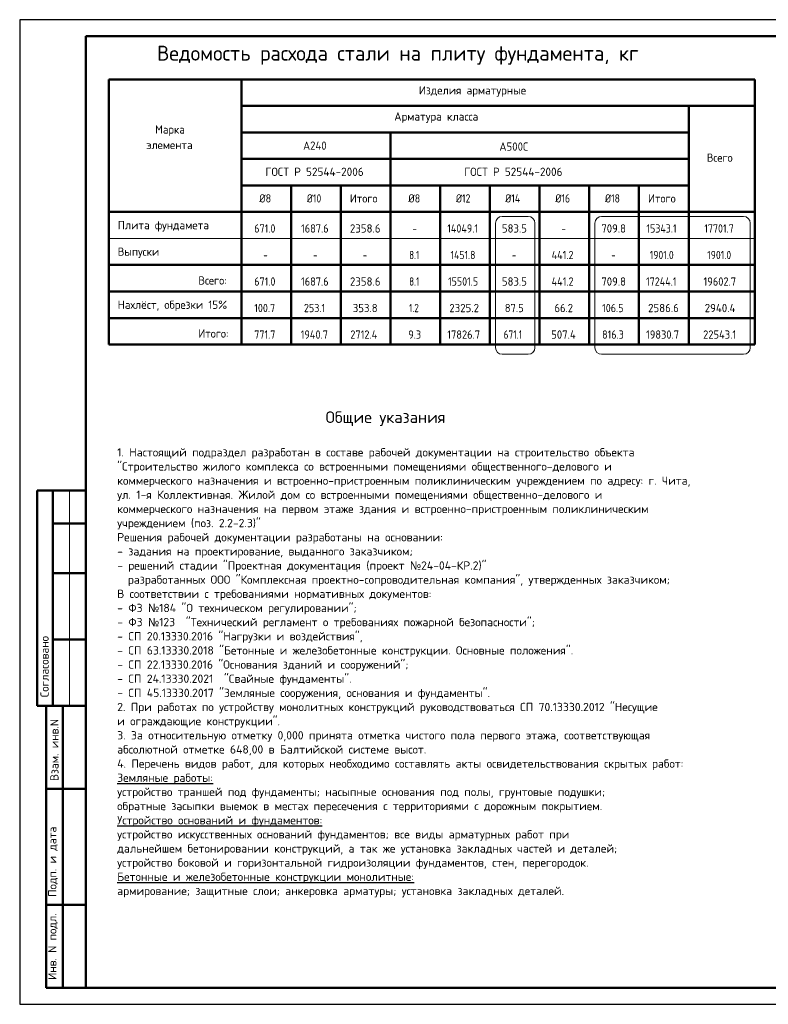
# Model space of a CAD drawing. Header units: millimetres. Extents: x 0 to 50438, y 0 to 35640.
# Tile 1 of 7: x 0 to 27115, y 0 to 35640. Entities that reach past the tile are written whole.
import ezdxf

# ---------------------------------------------------------------- set-up
doc = ezdxf.new("R2010")
doc.units = ezdxf.units.MM
doc.layers.add('Standard', color=7, linetype='Continuous', lineweight=25)
doc.layers.add('Общий01', color=7, linetype='Continuous', lineweight=13)
doc.styles.add('ARIAL', font='arial.ttf')
doc.styles.add('ISOCPEUR', font='isocpeur.ttf')

msp = doc.modelspace()

# ---------------------------------------------------------------- linework, layer by layer
at = {"layer": 'Standard', "color": 7, "linetype": 'Continuous', "lineweight": 25, "transparency": 33554687}
msp.add_line((2400, 35040), (2400, 1270), dxfattribs=at)
at = {"layer": 'Standard', "color": 7, "linetype": 'Continuous', "lineweight": 50, "transparency": 33554687}
for p, q in [((3231, 33481), (3231, 23881)), ((3231, 33481), (26631, 33481)), ((8031, 33481), (8031, 23881)), ((26631, 33481), (26631, 26761)), ((26631, 33481), (26631, 26761)), ((26631, 33481), (26631, 26761)), ((26631, 33481), (26631, 26761)), ((26631, 33481), (26631, 24841)), ((26631, 33481), (26631, 23881)), ((8031, 32521), (26631, 32521)), ((24231, 32521), (24231, 23881)), ((8031, 31561), (8031, 24841)), ((8031, 31561), (24231, 31561)), ((13431, 31561), (13431, 23881)), ((8031, 30601), (24231, 30601)), ((8031, 29641), (8031, 24841)), ((8031, 29641), (8031, 24841)), ((8031, 29641), (8031, 24841)), ((8031, 29641), (24231, 29641)), ((9831, 29641), (9831, 23881)), ((11631, 29641), (11631, 23881)), ((15231, 29641), (15231, 23881)), ((17031, 29641), (17031, 23881)), ((18831, 29641), (18831, 23881)), ((20631, 29641), (20631, 23881)), ((22431, 29641), (22431, 23881)), ((3231, 28681), (26631, 28681)), ((3231, 26761), (26631, 26761)), ((3231, 25801), (26631, 25801)), ((3231, 24841), (26631, 24841)), ((3231, 23881), (26631, 23881)), ((26631, 23881), (3231, 23881)), ((7, 18600), (0, 18600)), ((2400, 18600), (632, 18600)), ((632, 18600), (632, 10800)), ((632, 18600), (632, 10800)), ((1200, 18600), (1200, 10800)), ((2400, 17400), (1200, 17400)), ((2400, 15600), (1200, 15600)), ((2400, 13200), (1200, 13200)), ((0, 10800), (7, 10800)), ((632, 10800), (2400, 10800)), ((960, 600), (960, 10800)), ((960, 600), (960, 10800)), ((1560, 600), (1560, 10800)), ((960, 7800), (2400, 7800)), ((960, 3600), (2400, 3600)), ((2400, 600), (960, 600))]:
    msp.add_line(p, q, dxfattribs=at)
at = {"layer": 'Standard', "color": 7, "linetype": 'Continuous', "lineweight": 13, "transparency": 33554687}
for p, q in [((26631, 27721), (3231, 27721)), ((1800, 18600), (1800, 10800))]:
    msp.add_line(p, q, dxfattribs=at)
at = {"layer": 'Standard', "color": 7, "linetype": 'Continuous', "lineweight": 35, "transparency": 33554687}
msp.add_line((26631, 24841), (3231, 24841), dxfattribs=at)
at = {"layer": 'Standard', "color": 7, "linetype": 'Continuous', "lineweight": 25, "transparency": 33554687}
msp.add_lwpolyline([(0, 0), (50400, 0), (50400, 35640), (0, 35640), (0, 0)], close=True, dxfattribs=at)
msp.add_lwpolyline([(0, 0), (50400, 0), (50400, 35640), (0, 35640), (0, 0)], close=True, dxfattribs=at)
at = {"layer": 'Standard', "color": 7, "linetype": 'Continuous', "lineweight": 50, "transparency": 33554687}
msp.add_lwpolyline([(2400, 35040), (49800, 35040), (49800, 600), (2400, 600), (2400, 35040)], close=True, dxfattribs=at)
at = {"layer": 'Общий01', "color": 240, "linetype": 'Continuous', "lineweight": 18, "transparency": 33554687}
for p, q in [((17477, 28519), (18421, 28519)), ((21077, 28519), (26221, 28519)), ((17237, 23768), (17237, 28279)), ((18661, 28279), (18661, 23768)), ((20837, 23768), (20837, 28279)), ((26461, 28279), (26461, 23768)), ((18421, 23528), (17477, 23528)), ((26221, 23528), (21077, 23528))]:
    msp.add_line(p, q, dxfattribs=at)
for centre, start, end in [((17477, 28279), 90, 180), ((18421, 28279), 0, 90), ((21077, 28279), 90, 180), ((26221, 28279), 0, 90), ((17477, 23768), 180, 270), ((18421, 23768), 270, 0), ((21077, 23768), 180, 270), ((26221, 23768), 270, 0)]:
    msp.add_arc(centre, 240, start, end, dxfattribs=at)

# ---------------------------------------------------------------- texts
at = {"transparency": 33554687, "insert": (3532, 21462), "char_height": 360, "width": 24894.12, "attachment_point": 1, "line_spacing_factor": 1.024096, "style": 'ARIAL'}
msp.add_mtext('\\A1;{\\fISOCPEUR|b0|i0|c0|p34;\\W1.01879;\\C7;                               \\H1.33333x; \\fISOCPEUR|b0|i0|c204|p34;\\H0.875x;Общие указания}\\P{\\W1.01879;\\C7; }\\P{\\fISOCPEUR|b0|i0|c0|p34;\\H0.83333x;\\W1.01879;\\C7;1. \\fISOCPEUR|b0|i0|c204|p34;Настоящий подраздел разработан в составе рабочей документации на строительство объекта}\\P{\\fISOCPEUR|b0|i0|c0|p34;\\H0.83333x;\\W1.01879;\\C7;"\\fISOCPEUR|b0|i0|c204|p34;Строительство жилого комплекса со встроенными помещениями общественного\\fISOCPEUR|b0|i0|c0|p34;-\\fISOCPEUR|b0|i0|c204|p34;делового и}\\P{\\fISOCPEUR|b0|i0|c204|p34;\\H0.83333x;\\W1.01879;\\C7;коммерческого назначения и встроенно\\fISOCPEUR|b0|i0|c0|p34;-\\fISOCPEUR|b0|i0|c204|p34;пристроенным поликлиническим учреждением по адресу\\fISOCPEUR|b0|i0|c0|p34;: \\fISOCPEUR|b0|i0|c204|p34;г\\fISOCPEUR|b0|i0|c0|p34;. \\fISOCPEUR|b0|i0|c204|p34;Чита\\fISOCPEUR|b0|i0|c0|p34;,}\\P{\\fISOCPEUR|b0|i0|c204|p34;\\H0.83333x;\\W1.01879;\\C7;ул\\fISOCPEUR|b0|i0|c0|p34;. 1-\\fISOCPEUR|b0|i0|c204|p34;я Коллективная\\fISOCPEUR|b0|i0|c0|p34;. \\fISOCPEUR|b0|i0|c204|p34;Жилой дом со встроенными помещениями общественно\\fISOCPEUR|b0|i0|c0|p34;-\\fISOCPEUR|b0|i0|c204|p34;делового и}\\P{\\fISOCPEUR|b0|i0|c204|p34;\\H0.83333x;\\W1.01879;\\C7;коммерческого назначения на первом этаже здания и встроенно\\fISOCPEUR|b0|i0|c0|p34;-\\fISOCPEUR|b0|i0|c204|p34;пристроенным поликлиническим}\\P{\\fISOCPEUR|b0|i0|c204|p34;\\H0.83333x;\\W1.01879;\\C7;учреждением \\fISOCPEUR|b0|i0|c0|p34;(\\fISOCPEUR|b0|i0|c204|p34;поз\\fISOCPEUR|b0|i0|c0|p34;. 2.2-2.3)"}\\P{\\fISOCPEUR|b0|i0|c204|p34;\\H0.83333x;\\W1.01879;\\C7;Решения рабочей документации разработаны на основании\\fISOCPEUR|b0|i0|c0|p34;:}\\P{\\fISOCPEUR|b0|i0|c0|p34;\\H0.83333x;\\W1.01879;\\C7;- \\fISOCPEUR|b0|i0|c204|p34;задания на проектирование\\fISOCPEUR|b0|i0|c0|p34;, \\fISOCPEUR|b0|i0|c204|p34;выданного заказчиком\\fISOCPEUR|b0|i0|c0|p34;;}\\P{\\fISOCPEUR|b0|i0|c0|p34;\\H0.83333x;\\W1.01879;\\C7;- \\fISOCPEUR|b0|i0|c204|p34;решений стадии \\fISOCPEUR|b0|i0|c0|p34;"\\fISOCPEUR|b0|i0|c204|p34;Проектная документация \\fISOCPEUR|b0|i0|c0|p34;(\\fISOCPEUR|b0|i0|c204|p34;проект \\fSegoe UI Symbol|b0|i0|c0|p34;№\\fISOCPEUR|b0|i0|c0|p34;24-04-\\fISOCPEUR|b0|i0|c204|p34;КР\\fISOCPEUR|b0|i0|c0|p34;.2)"}\\P{\\fISOCPEUR|b0|i0|c0|p34;\\H0.83333x;\\W1.01879;\\C7;  \\fISOCPEUR|b0|i0|c204|p34;разработанных ООО \\fISOCPEUR|b0|i0|c0|p34;"\\fISOCPEUR|b0|i0|c204|p34;Комплексная проектно\\fISOCPEUR|b0|i0|c0|p34;-\\fISOCPEUR|b0|i0|c204|p34;сопроводительная компания\\fISOCPEUR|b0|i0|c0|p34;", \\fISOCPEUR|b0|i0|c204|p34;утвержденных заказчиком\\fISOCPEUR|b0|i0|c0|p34;;}\\P{\\fISOCPEUR|b0|i0|c204|p34;\\H0.83333x;\\W1.01879;\\C7;В соответствии с требованиями нормативных документов\\fISOCPEUR|b0|i0|c0|p34;: }\\P{\\fISOCPEUR|b0|i0|c0|p34;\\H0.83333x;\\W1.01879;\\C7;- \\fISOCPEUR|b0|i0|c204|p34;ФЗ \\fSegoe UI Symbol|b0|i0|c0|p34;№\\fISOCPEUR|b0|i0|c0|p34;184 "\\fISOCPEUR|b0|i0|c204|p34;О техническом регулировании\\fISOCPEUR|b0|i0|c0|p34;"; }\\P{\\fISOCPEUR|b0|i0|c0|p34;\\H0.83333x;\\W1.01879;\\C7;- \\fISOCPEUR|b0|i0|c204|p34;ФЗ \\fSegoe UI Symbol|b0|i0|c0|p34;№\\fISOCPEUR|b0|i0|c0|p34;123  "\\fISOCPEUR|b0|i0|c204|p34;Технический регламент о требованиях пожарной безопасности\\fISOCPEUR|b0|i0|c0|p34;";}\\P{\\fISOCPEUR|b0|i0|c0|p34;\\H0.83333x;\\W1.01879;\\C7;- \\fISOCPEUR|b0|i0|c204|p34;СП \\fISOCPEUR|b0|i0|c0|p34;20.13330.2016 "\\fISOCPEUR|b0|i0|c204|p34;Нагрузки и воздействия\\fISOCPEUR|b0|i0|c0|p34;", }\\P{\\fISOCPEUR|b0|i0|c0|p34;\\H0.83333x;\\W1.01879;\\C7;- \\fISOCPEUR|b0|i0|c204|p34;СП \\fISOCPEUR|b0|i0|c0|p34;63.13330.2018 "\\fISOCPEUR|b0|i0|c204|p34;Бетонные и железобетонные конструкции\\fISOCPEUR|b0|i0|c0|p34;. \\fISOCPEUR|b0|i0|c204|p34;Основные положения\\fISOCPEUR|b0|i0|c0|p34;".}\\P{\\fISOCPEUR|b0|i0|c0|p34;\\H0.83333x;\\W1.01879;\\C7;- \\fISOCPEUR|b0|i0|c204|p34;СП \\fISOCPEUR|b0|i0|c0|p34;22.13330.2016 "\\fISOCPEUR|b0|i0|c204|p34;Основания зданий и сооружений\\fISOCPEUR|b0|i0|c0|p34;";}\\P{\\fISOCPEUR|b0|i0|c0|p34;\\H0.83333x;\\W1.01879;\\C7;- \\fISOCPEUR|b0|i0|c204|p34;СП \\fISOCPEUR|b0|i0|c0|p34;24.13330.2021  "\\fISOCPEUR|b0|i0|c204|p34;Свайные фундаменты\\fISOCPEUR|b0|i0|c0|p34;".}\\P{\\fISOCPEUR|b0|i0|c0|p34;\\H0.83333x;\\W1.01879;\\C7;- \\fISOCPEUR|b0|i0|c204|p34;СП \\fISOCPEUR|b0|i0|c0|p34;45.13330.2017 "\\fISOCPEUR|b0|i0|c204|p34;Земляные сооружения\\fISOCPEUR|b0|i0|c0|p34;, \\fISOCPEUR|b0|i0|c204|p34;основания и фундаменты\\fISOCPEUR|b0|i0|c0|p34;".}\\P{\\fISOCPEUR|b0|i0|c0|p34;\\H0.83333x;\\W1.01879;\\C7;2. \\fISOCPEUR|b0|i0|c204|p34;При работах по устройству монолитных конструкций руководствоваться СП \\fISOCPEUR|b0|i0|c0|p34;70.13330.2012 "\\fISOCPEUR|b0|i0|c204|p34;Несущие}\\P{\\fISOCPEUR|b0|i0|c204|p34;\\H0.83333x;\\W1.01879;\\C7;и ограждающие конструкции\\fISOCPEUR|b0|i0|c0|p34;".}\\P{\\fISOCPEUR|b0|i0|c0|p34;\\H0.83333x;\\W1.01879;\\C7;3. \\fISOCPEUR|b0|i0|c204|p34;За относительную отметку \\fISOCPEUR|b0|i0|c0|p34;0,000 \\fISOCPEUR|b0|i0|c204|p34;принята отметка чистого пола первого этажа\\fISOCPEUR|b0|i0|c0|p34;, \\fISOCPEUR|b0|i0|c204|p34;соответствующая}\\P{\\fISOCPEUR|b0|i0|c204|p34;\\H0.83333x;\\W1.01879;\\C7;абсолютной отметке \\fISOCPEUR|b0|i0|c0|p34;648,00 \\fISOCPEUR|b0|i0|c204|p34;в Балтийской системе высот\\fISOCPEUR|b0|i0|c0|p34;.}\\P{\\fISOCPEUR|b0|i0|c0|p34;\\H0.83333x;\\W1.01879;\\C7;4. \\fISOCPEUR|b0|i0|c204|p34;Перечень видов работ\\fISOCPEUR|b0|i0|c0|p34;, \\fISOCPEUR|b0|i0|c204|p34;для которых необходимо составлять акты освидетельствования скрытых работ\\fISOCPEUR|b0|i0|c0|p34;:}\\P{\\fISOCPEUR|b0|i0|c204|p34;\\H0.83333x;\\W1.01879;\\L\\C7;Земляные работы\\fISOCPEUR|b0|i0|c0|p34;:}\\P{\\fISOCPEUR|b0|i0|c204|p34;\\H0.83333x;\\W1.01879;\\C7;устройство траншей под фундаменты\\fISOCPEUR|b0|i0|c0|p34;; \\fISOCPEUR|b0|i0|c204|p34;насыпные основания под полы\\fISOCPEUR|b0|i0|c0|p34;, \\fISOCPEUR|b0|i0|c204|p34;грунтовые подушки\\fISOCPEUR|b0|i0|c0|p34;;}\\P{\\fISOCPEUR|b0|i0|c204|p34;\\H0.83333x;\\W1.01879;\\C7;обратные засыпки выемок в местах пересечения с территориями с дорожным покрытием\\fISOCPEUR|b0|i0|c0|p34;.}\\P{\\fISOCPEUR|b0|i0|c204|p34;\\H0.83333x;\\W1.01879;\\L\\C7;Устройство оснований и фундаментов\\fISOCPEUR|b0|i0|c0|p34;:}\\P{\\fISOCPEUR|b0|i0|c204|p34;\\H0.83333x;\\W1.01879;\\C7;устройство искусственных оснований фундаментов\\fISOCPEUR|b0|i0|c0|p34;; \\fISOCPEUR|b0|i0|c204|p34;все виды арматурных работ при}\\P{\\fISOCPEUR|b0|i0|c204|p34;\\H0.83333x;\\W1.01879;\\C7;дальнейшем бетонировании конструкций\\fISOCPEUR|b0|i0|c0|p34;, \\fISOCPEUR|b0|i0|c204|p34;а так же установка закладных частей и деталей\\fISOCPEUR|b0|i0|c0|p34;;}\\P{\\fISOCPEUR|b0|i0|c204|p34;\\H0.83333x;\\W1.01879;\\C7;устройство боковой и горизонтальной гидроизоляции фундаментов\\fISOCPEUR|b0|i0|c0|p34;, \\fISOCPEUR|b0|i0|c204|p34;стен\\fISOCPEUR|b0|i0|c0|p34;, \\fISOCPEUR|b0|i0|c204|p34;перегородок\\fISOCPEUR|b0|i0|c0|p34;.}\\P{\\fISOCPEUR|b0|i0|c204|p34;\\H0.83333x;\\W1.01879;\\L\\C7;Бетонные и железобетонные конструкции монолитные\\fISOCPEUR|b0|i0|c0|p34;:}\\P{\\fISOCPEUR|b0|i0|c204|p34;\\H0.83333x;\\W1.01879;\\C7;армирование\\fISOCPEUR|b0|i0|c0|p34;; \\fISOCPEUR|b0|i0|c204|p34;защитные слои\\fISOCPEUR|b0|i0|c0|p34;; \\fISOCPEUR|b0|i0|c204|p34;анкеровка арматуры\\fISOCPEUR|b0|i0|c0|p34;; \\fISOCPEUR|b0|i0|c204|p34;установка закладных деталей\\fISOCPEUR|b0|i0|c0|p34;.}', dxfattribs=at)
at = {"layer": 'Standard', "color": 7, "linetype": 'Continuous', "lineweight": 50, "transparency": 33554687, "insert": (4972, 34011), "char_height": 540, "width": 18376.81, "attachment_point": 7, "style": 'ISOCPEUR'}
msp.add_mtext('\\W0.99;Ведомость расхода стали на плиту фундамента, кг', dxfattribs=at)
at = {"layer": 'Standard', "color": 7, "linetype": 'Continuous', "lineweight": 25, "transparency": 33554687, "char_height": 300, "attachment_point": 7, "style": 'ISOCPEUR'}
for s, insert, width in [('\\W0.98;Изделия арматурные', (14458, 32851), 4090.24), ('\\W0.98;Арматура класса', (13566, 31904), 3475.95), ('\\W0.95;Марка', (4906, 31434), 1311.99), ('\\W0.97;элемента', (4591, 30954), 1943.95), ('\\W0.94;А240', (10266, 30931), 1070.34), ('\\W0.95;А500С', (17376, 30897), 1251.5), ('\\W0.95;Всего', (24887, 30496), 1191.26), ('\\W0.98;ГОСТ Р 52544-2006', (8901, 29984), 3805.38), ('\\W0.98;ГОСТ Р 52544-2006', (16101, 29984), 3805.38), ('\\W0.89;Ø8', (8676, 29021), 644), ('\\W0.85;Ø10', (10401, 29021), 786.72), ('\\W0.95;Итого', (11961, 29021), 1281.75), ('\\W0.89;Ø8', (14076, 29021), 644), ('\\W0.85;Ø12', (15801, 29021), 786.72), ('\\W0.85;Ø14', (17586, 29021), 817.65), ('\\W0.85;Ø16', (19401, 29021), 786.72), ('\\W0.85;Ø18', (21201, 29021), 786.72), ('\\W0.95;Итого', (22761, 29021), 1281.73), ('\\W0.98;Плита фундамета', (3550, 27971), 3595.69), ('\\W0.88;671.0', (8496, 27933), 1001.11), ('\\W0.90;1687.6', (10191, 27933), 1214.11), ('\\W0.95;2358.6', (11961, 27933), 1281.42), ('\\W0.88;14049.1', (15486, 27933), 1420.88), ('\\W0.94;583.5', (17466, 27933), 1070.01), ('\\W0.94;709.8', (21066, 27933), 1070.01), ('\\W0.87;15343.1', (22701, 27933), 1390.46), ('\\W0.87;17701.7', (24797, 27933), 1359.99), ('\\W0.78;-', (14226, 27933), 326.42), ('\\W0.78;-', (19626, 27933), 326.42), ('\\W0.96;Выпуски', (3550, 27011), 1643.32), ('\\W0.78;-', (8826, 26973), 326.42), ('\\W0.78;-', (10626, 26973), 326.42), ('\\W0.78;-', (12426, 26973), 326.42), ('\\W0.79;8.1', (14106, 26973), 568.08), ('\\W0.85;1451.8', (15606, 26973), 1177.42), ('\\W0.78;-', (17826, 26973), 326.42), ('\\W0.89;441.2', (19266, 26973), 1062.3), ('\\W0.78;-', (21426, 26973), 326.42), ('\\W0.85;1901.0', (22821, 26973), 1146.81), ('\\W0.85;1901.0', (24902, 26973), 1146.81), ('\\W0.95;Всего:', (6472, 26051), 1281.74), ('\\W0.88;671.0', (8496, 26013), 1001.11), ('\\W0.90;1687.6', (10191, 26013), 1214.11), ('\\W0.95;2358.6', (11961, 26013), 1281.42), ('\\W0.79;8.1', (14106, 26013), 568.08), ('\\W0.87;15501.5', (15516, 26013), 1359.98), ('\\W0.94;583.5', (17466, 26013), 1070.01), ('\\W0.89;441.2', (19266, 26013), 1062.3), ('\\W0.94;709.8', (21066, 26013), 1070.01), ('\\W0.88;17244.1', (22686, 26013), 1420.89), ('\\W0.91;19602.7', (24767, 26013), 1426.18), ('\\W0.97;Нахлёст, обрезки 15%%%', (3550, 25091), 4313.44), ('\\W0.88;100.7', (8496, 25053), 1001.11), ('\\W0.88;253.1', (10296, 25053), 1001.11), ('\\W0.94;353.8', (12066, 25053), 1070.02), ('\\W0.79;1.2', (14106, 25053), 568.08), ('\\W0.95;2325.2', (15561, 25053), 1281.42), ('\\W0.92;87.5', (17571, 25053), 857.74), ('\\W0.92;66.2', (19371, 25053), 857.73), ('\\W0.88;106.5', (21096, 25053), 1001.11), ('\\W0.95;2586.6', (22761, 25053), 1281.43), ('\\W0.95;2940.4', (24812, 25053), 1341.93), ('\\W0.95;Итого:', (6472, 24131), 1372.15), ('\\W0.88;771.7', (8496, 24093), 1001.11), ('\\W0.90;1940.7', (10176, 24093), 1244.56), ('\\W0.90;2712.4', (11976, 24093), 1244.56), ('\\W0.89;9.3', (14076, 24093), 643.65), ('\\W0.91;17826.7', (15486, 24093), 1426.18), ('\\W0.82;671.1', (17526, 24093), 932.2), ('\\W0.94;507.4', (19251, 24093), 1100.34), ('\\W0.88;816.3', (21096, 24093), 1001.11), ('\\W0.91;19830.7', (22686, 24093), 1426.18), ('\\W0.92;22543.1', (24752, 24093), 1456.53)]:
    msp.add_mtext(s, dxfattribs=dict(at, insert=insert, width=width))
at = {"layer": 'Standard', "color": 7, "linetype": 'Continuous', "lineweight": 50, "transparency": 33554687, "char_height": 300, "attachment_point": 7, "rotation": 90, "style": 'ISOCPEUR'}
for s, insert, width in [('\\A1;{\\fISOCPEUR|i0|b0;\\H300.000000;\\W1.000000;\\C7;Согласовано}\\P', (1050, 11114), 2486.25), ('\\A1;{\\fISOCPEUR|i0|b0;\\H300.000000;\\W1.000000;\\C7;Взам. инв.N}\\P', (1408, 8083), 2290.92), ('\\A1;{\\fISOCPEUR|i0|b0;\\H300.000000;\\W1.000000;\\C7;Подп. и дата}\\P', (1379, 3891), 2636.47), ('\\A1;{\\fISOCPEUR|i0|b0;\\H300.000000;\\W1.000000;\\C7;Инв. N подл.}\\P', (1379, 881), 2426.15)]:
    msp.add_mtext(s, dxfattribs=dict(at, insert=insert, width=width))

doc.saveas('drawing.dxf')
